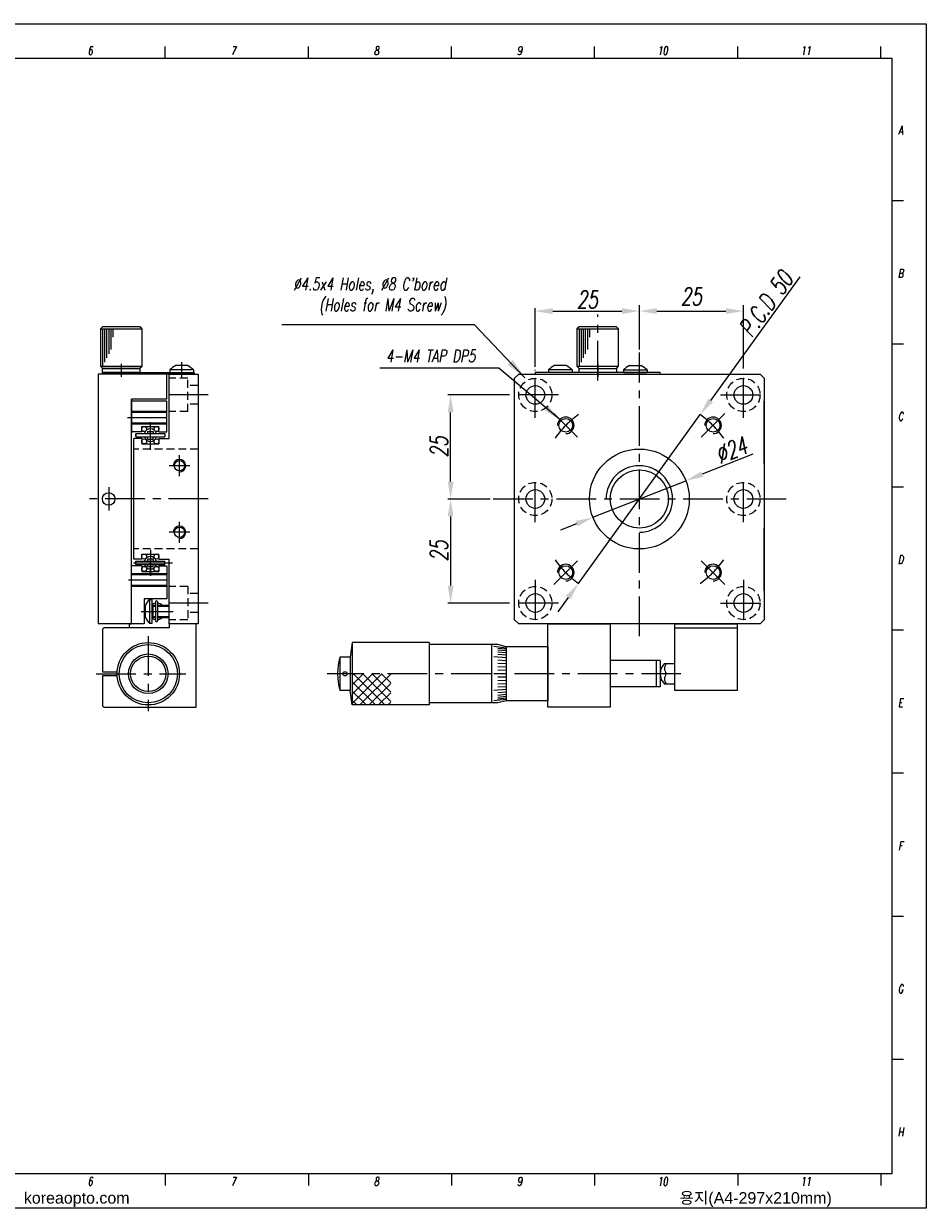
# Model space of a CAD drawing. Extents: x 0 to 1192, y 0 to 285.
# Tile 2 of 6: x 181 to 397, y 0 to 285. Entities that reach past the tile are written whole.
import ezdxf
from ezdxf.enums import TextEntityAlignment as Align

# ---------------------------------------------------------------- set-up
doc = ezdxf.new("R2010")
doc.units = 0
doc.header["$LTSCALE"] = 0.3
doc.header["$MEASUREMENT"] = 0
doc.linetypes.add('CENTER', pattern=[50.8, 31.75, -6.35, 6.35, -6.35])
doc.linetypes.add('HIDDEN', pattern=[9.525, 6.35, -3.175])
doc.layers.get('0').update_dxf_attribs({"linetype": 'CONTINUOUS'})
doc.layers.get('DEFPOINTS').update_dxf_attribs({"linetype": 'CONTINUOUS'})
for name, color, linetype in [('1', 1, 'CENTER'), ('2', 2, 'HIDDEN'), ('3', 3, 'CONTINUOUS'), ('FORM', 7, 'CONTINUOUS'), ('PAPER', 2, 'CONTINUOUS'), ('W', 4, 'CONTINUOUS')]:
    doc.layers.add(name, color=color, linetype=linetype)
doc.styles.add('S', font='romans.shx', dxfattribs={"width": 0.7, "oblique": 10, "bigfont": 'bigfont.shx'})
doc.styles.add('SEACAD_arial_ttf', font='arial.ttf')
doc.styles.add('SEACAD_arial_ttfI', font='arial.ttf')
doc.styles.get("Standard").update_dxf_attribs({"font": 'romans.shx', "width": 0.7, "oblique": 10, "bigfont": 'whgtxt.shx'})
doc.dimstyles.new('A1', dxfattribs={"dimscale": 0, "dimtxt": 1.2, "dimasz": 1.2, "dimexe": 0.4, "dimexo": 0.4, "dimgap": 0.4, "dimtad": 1, "dimdec": 4, "dimdsep": 46, "dimlunit": 6, "dimtxsty": 'Standard', "dimcen": 2.5, "dimclrd": 4, "dimclre": 4, "dimclrt": 3, "dimadec": 0, "dimazin": 0, "dimtfac": 1, "dimtdec": 4, "dimtmove": 0, "dimatfit": 3, "dimfxl": 0, "dimtolj": 1, "dimtzin": 0, "dimarcsym": 0})
doc.dimstyles.get("Standard").update_dxf_attribs({"dimtxt": 0.18, "dimasz": 0.18, "dimexe": 0.18, "dimexo": 0.0625, "dimgap": 0.09, "dimtad": 0, "dimtih": 1, "dimtoh": 1, "dimdec": 4, "dimzin": 0, "dimdsep": 46, "dimtxsty": 'Standard', "dimcen": 0.09, "dimadec": 0, "dimazin": 0, "dimtfac": 1, "dimtdec": 4, "dimtofl": 0, "dimtmove": 0, "dimatfit": 3, "dimfxl": 0, "dimtolj": 1, "dimtzin": 0, "dimarcsym": 0})

# ---------------------------------------------------------------- blocks, each defined once
blk = doc.blocks.new('erdftrgf45r')
at = {"layer": 'W'}
for p, q in [((34921.74, 9666.28), (35198.74, 9666.28)), ((34921.74, 9471.28), (34921.74, 9666.28)), ((35198.74, 9666.28), (35198.74, 9471.28)), ((35198.74, 9471.28), (34921.74, 9471.28))]:
    blk.add_line(p, q, dxfattribs=at)
blk = doc.blocks.new('234m234msfmem')
blk.add_lwpolyline([(22086.69, -57.1), (22387.79, -57.1), (22387.79, -272.77), (22086.69, -272.77)], close=True)
at = {"layer": 'FORM', "color": 7, "linetype": 'Continuous'}
blk.add_line((22381.54, -254.02), (22381.54, -266.52), dxfattribs=at)
at = {"layer": 'PAPER'}
for p, q in [((22249.25, -63.35), (22249.25, -61.27)), ((22275.3, -63.35), (22275.3, -61.27)), ((22301.35, -63.35), (22301.35, -61.27)), ((22301.35, -63.35), (22301.35, -61.27)), ((22327.41, -63.35), (22327.41, -61.27)), ((22353.46, -63.35), (22353.46, -61.27)), ((22379.51, -63.35), (22379.51, -61.27)), ((22383.62, -89.37), (22381.54, -89.37)), ((22383.62, -115.42), (22381.54, -115.42)), ((22383.62, -141.47), (22381.54, -141.47)), ((22383.62, -167.52), (22381.54, -167.52)), ((22383.62, -193.57), (22381.54, -193.57)), ((22383.62, -219.62), (22381.54, -219.62)), ((22383.62, -245.68), (22381.54, -245.68)), ((22249.25, -266.52), (22249.25, -268.6)), ((22275.3, -266.52), (22275.3, -268.6)), ((22301.35, -266.52), (22301.35, -268.6)), ((22301.35, -266.52), (22301.35, -268.6)), ((22327.41, -266.52), (22327.41, -268.6)), ((22353.46, -266.52), (22353.46, -268.6)), ((22379.51, -266.52), (22379.51, -268.6))]:
    blk.add_line(p, q, dxfattribs=at)
at = {"xscale": 1.04187073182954, "yscale": 1.04187073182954, "zscale": 1.04187073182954}
blk.add_blockref('erdftrgf45r', (-14291, -10134.37), dxfattribs=at)
at = {"layer": 'FORM', "color": 7, "linetype": 'Continuous'}
for s, style, p in [('용지(A4-297x210mm)', 'SEACAD_arial_ttf', (22342.88, -269.83)), ('koreaopto.com', 'SEACAD_arial_ttfI', (22223.51, -269.83))]:
    blk.add_text(s, height=2.0835, dxfattribs=dict(at, style=style)).set_placement(p, align=Align.TOP_LEFT)
at = {"layer": 'PAPER', "style": 'S', "oblique": 10, "width": 0.7}
for s, height, p in [('6', 1.56, (22235.59, -62.01)), ('7', 1.56, (22261.64, -62.01)), ('8', 1.56, (22287.69, -62.01)), ('9', 1.56, (22313.74, -62.01)), ('10', 1.563, (22339.79, -62.01)), ('11', 1.563, (22365.84, -62.01)), ('A', 1.56, (22383.1, -76.5)), ('B', 1.56, (22383.1, -102.55)), ('C', 1.56, (22383.1, -128.6)), ('D', 1.56, (22383.1, -154.66)), ('E', 1.56, (22383.1, -180.71)), ('F', 1.56, (22383.1, -206.76)), ('G', 1.56, (22383.1, -232.81)), ('H', 1.56, (22383.1, -258.86)), ('6', 1.56, (22235.59, -267.87)), ('7', 1.56, (22261.64, -267.87)), ('8', 1.56, (22287.69, -267.87)), ('9', 1.56, (22313.74, -267.87)), ('10', 1.563, (22339.79, -267.87)), ('11', 1.563, (22365.84, -267.87))]:
    blk.add_text(s, height=height, dxfattribs=at).set_placement(p, align=Align.MIDDLE)
blk = doc.blocks.new('*D106')
at = {"color": 4, "lineweight": -2}
for p, q in [((328.5, 207.11), (328.5, 217.06)), ((353.5, 201.9), (353.5, 217.06)), ((332.7, 215.66), (349.3, 215.66))]:
    blk.add_line(p, q, dxfattribs=at)
at = {"color": 4}
for points in [[(332.7, 216.36), (332.7, 214.96), (328.5, 215.66)], [(349.3, 216.36), (349.3, 214.96), (353.5, 215.66)]]:
    blk.add_solid(points, dxfattribs=at)
at = {"layer": 'DEFPOINTS', "color": 0}
for p in [(353.5, 215.66), (328.5, 205.71), (353.5, 200.5)]:
    blk.add_point(p, dxfattribs=at)
at = {"color": 3, "insert": (341, 219.16), "char_height": 4.2, "attachment_point": 5}
blk.add_mtext('\\A1;25', dxfattribs=at)
blk = doc.blocks.new('*D107')
at = {"color": 4, "lineweight": -2}
for p, q in [((303.5, 202.24), (303.5, 216.36)), ((328.5, 206.41), (328.5, 216.36)), ((307.7, 215.66), (324.3, 215.66))]:
    blk.add_line(p, q, dxfattribs=at)
at = {"color": 4}
for points in [[(307.7, 216.36), (307.7, 214.96), (303.5, 215.66)], [(324.3, 216.36), (324.3, 214.96), (328.5, 215.66)]]:
    blk.add_solid(points, dxfattribs=at)
at = {"layer": 'DEFPOINTS', "color": 0}
for p in [(328.5, 215.66), (328.5, 205.71), (303.5, 201.54)]:
    blk.add_point(p, dxfattribs=at)
at = {"color": 3, "insert": (316, 218.46), "char_height": 4.2, "attachment_point": 5}
blk.add_mtext('\\A1;25', dxfattribs=at)
blk = doc.blocks.new('*D108')
at = {"color": 4, "lineweight": -2}
for p, q in [((367.04, 223.87), (345.6, 194.18)), ((313.87, 150.23), (343.14, 190.77)), ((311.41, 146.83), (308.95, 143.42))]:
    blk.add_line(p, q, dxfattribs=at)
at = {"color": 4}
for points in [[(345.03, 194.59), (346.16, 193.77), (343.14, 190.77)], [(310.84, 147.24), (311.98, 146.42), (313.87, 150.23)]]:
    blk.add_solid(points, dxfattribs=at)
at = {"layer": 'DEFPOINTS', "color": 0}
for p in [(343.14, 190.77), (313.87, 150.23)]:
    blk.add_point(p, dxfattribs=at)
at = {"color": 3, "insert": (358.91, 217.4), "char_height": 4.2, "attachment_point": 5, "rotation": 54.171}
blk.add_mtext('\\A1;P.C.D 50', dxfattribs=at)
blk = doc.blocks.new('*D109')
at = {"color": 4, "lineweight": -2}
for p, q in [((291.95, 170.5), (282.45, 170.5)), ((283.15, 166.3), (283.15, 149.7)), ((297.27, 145.5), (282.45, 145.5))]:
    blk.add_line(p, q, dxfattribs=at)
at = {"color": 4}
for points in [[(282.45, 166.3), (283.85, 166.3), (283.15, 170.5)], [(282.45, 149.7), (283.85, 149.7), (283.15, 145.5)]]:
    blk.add_solid(points, dxfattribs=at)
at = {"layer": 'DEFPOINTS', "color": 0}
for p in [(292.65, 170.5), (283.15, 145.5), (297.97, 145.5)]:
    blk.add_point(p, dxfattribs=at)
at = {"color": 3, "insert": (280.35, 158), "char_height": 4.2, "attachment_point": 5, "rotation": 90}
blk.add_mtext('\\A1;25', dxfattribs=at)
blk = doc.blocks.new('*D145')
at = {"color": 4, "lineweight": -2}
for p, q in [((297.27, 195.5), (282.45, 195.5)), ((283.15, 174.7), (283.15, 191.3)), ((292.65, 170.5), (282.45, 170.5))]:
    blk.add_line(p, q, dxfattribs=at)
at = {"color": 4}
for points in [[(282.45, 191.3), (283.85, 191.3), (283.15, 195.5)], [(282.45, 174.7), (283.85, 174.7), (283.15, 170.5)]]:
    blk.add_solid(points, dxfattribs=at)
at = {"layer": 'DEFPOINTS', "color": 0}
for p in [(283.15, 195.5), (297.97, 195.5), (293.35, 170.5)]:
    blk.add_point(p, dxfattribs=at)
at = {"color": 3, "insert": (280.35, 183), "char_height": 4.2, "attachment_point": 5, "rotation": 90}
blk.add_mtext('\\A1;25', dxfattribs=at)
blk = doc.blocks.new('*D146')
at = {"color": 4, "lineweight": -2}
for p, q in [((355.79, 181.26), (343.57, 176.44)), ((317.34, 166.1), (339.67, 174.9)), ((313.43, 164.56), (309.52, 163.02))]:
    blk.add_line(p, q, dxfattribs=at)
at = {"color": 4}
for points in [[(343.32, 177.09), (343.83, 175.79), (339.67, 174.9)], [(313.17, 165.21), (313.69, 163.91), (317.34, 166.1)]]:
    blk.add_solid(points, dxfattribs=at)
at = {"layer": 'DEFPOINTS', "color": 0}
for p in [(339.67, 174.9), (317.34, 166.1)]:
    blk.add_point(p, dxfattribs=at)
at = {"color": 3, "insert": (350.61, 182.23), "char_height": 4.2, "attachment_point": 5, "rotation": 21.5146}
blk.add_mtext('\\A1;∅24', dxfattribs=at)
blk = doc.blocks.new('A$C71E23728')
at = {"color": 1, "linetype": 'CENTER'}
blk.add_line((3.16, 4.5), (0, 4.5), dxfattribs=at)
at = {"layer": '1', "color": 7, "linetype": 'Continuous'}
for p, q in [((2.04, 9), (1.04, 9)), ((1.04, 9), (1.04, 0)), ((2.04, 0), (2.04, 9)), ((1.04, 0), (2.04, 0))]:
    blk.add_line(p, q, dxfattribs=at)
blk = doc.blocks.new('A$C1AB17E2D')
for p, q in [((10.5, 12.04), (10, 11.54)), ((10, 11.54), (10, 2.54)), ((19.5, 12.04), (10.5, 12.04)), ((20, 11.54), (19.5, 12.04)), ((20, 2.54), (20, 11.54)), ((30, 1.04), (0, 1.04)), ((0, 1.04), (0, 0.64)), ((0, 0.64), (30, 0.64)), ((8.85, 1.65), (3.15, 1.65)), ((3.15, 1.65), (3.15, 1.04)), ((8.75, 1.04), (3.25, 1.04)), ((7.4, 2.69), (4.6, 2.69)), ((8.85, 1.65), (8.85, 1.04)), ((10.5, 2.04), (10, 2.54)), ((10.5, 2.04), (19.5, 2.04)), ((19.5, 2.04), (20, 2.54)), ((21.15, 1.65), (21.15, 1.04)), ((21.15, 1.65), (26.85, 1.65)), ((21.25, 1.04), (26.75, 1.04)), ((22.6, 2.69), (25.4, 2.69)), ((26.85, 1.65), (26.85, 1.04)), ((30, 0.64), (30, 1.04))]:
    blk.add_line(p, q)
for centre, start, end in [((7.07, -2.29), 116.3014, 134.8207), ((4.93, -2.29), 45.1793, 63.6986), ((25.07, -2.29), 116.3014, 134.8207), ((22.93, -2.29), 45.1793, 63.6986)]:
    blk.add_arc(centre, 5.56, start, end)
at = {"layer": '3'}
for p, q in [((10, 11.54), (20, 11.54)), ((10.5, 11.54), (10.5, 2.54)), ((11, 11.54), (11, 3.54)), ((11.5, 11.54), (11.5, 4.54)), ((12, 11.54), (12, 5.54)), ((12.5, 11.54), (12.5, 6.54)), ((13, 11.54), (13, 9.54)), ((10, 2.54), (20, 2.54))]:
    blk.add_line(p, q, dxfattribs=at)
at = {"xscale": -1, "rotation": 270}
blk.add_blockref('A$C71E23728', (10.5, 0), dxfattribs=at)

msp = doc.modelspace()

# ---------------------------------------------------------------- hatches: boundary and pattern name
h = msp.add_hatch()
h.set_pattern_fill('ANSI37', color=256, scale=0.5, style=0)
h.set_pattern_definition([(135, (445.064, -25.3212), (1.122532, 1.122532), []), (45, (445.064, -25.3212), (1.122532, -1.122532), [])])
h.paths.add_polyline_path([(259.50297, 128.50236), (268.75297, 128.50236), (268.75297, 121.00236), (259.50297, 121.00236)])

# ---------------------------------------------------------------- linework, layer by layer
for p, q in [((199.49864, 211.90236), (198.99864, 211.40236)), ((198.99864, 211.40236), (198.99864, 202.40236)), ((208.49864, 211.90236), (199.49864, 211.90236)), ((208.99864, 211.40236), (208.49864, 211.90236)), ((208.99864, 202.40236), (208.99864, 211.40236)), ((199.49864, 201.90236), (198.99864, 202.40236)), ((208.49864, 201.90236), (208.99864, 202.40236)), ((219.8939, 202.55236), (217.10338, 202.55236)), ((198.49864, 200.50236), (198.49864, 140.50236)), ((214.99864, 200.50236), (198.49864, 200.50236)), ((206.49864, 200.50236), (198.99864, 200.50236)), ((199.49864, 201.90236), (208.49864, 201.90236)), ((199.49864, 200.90236), (221.49864, 200.90236)), ((199.49864, 200.50236), (199.49864, 200.90236)), ((221.49864, 200.50236), (199.49864, 200.50236)), ((214.99864, 200.50236), (206.49864, 200.50236)), ((214.99864, 194.50236), (214.99864, 200.50236)), ((215.49864, 185.00236), (215.49864, 200.50236)), ((215.49864, 200.50236), (222.49864, 200.50236)), ((215.64864, 201.51236), (215.64864, 200.90236)), ((221.34864, 201.51236), (215.64864, 201.51236)), ((221.34864, 201.51236), (221.34864, 200.90236)), ((221.49864, 200.90236), (221.49864, 200.50236)), ((222.49864, 200.50236), (222.49864, 170.50236)), ((298.50297, 199.50236), (299.50297, 200.50236)), ((298.50297, 141.50236), (298.50297, 199.50236)), ((299.50297, 200.50236), (357.50297, 200.50236)), ((357.50297, 200.50236), (358.50297, 199.50236)), ((358.50297, 199.50236), (358.50297, 141.50236)), ((206.49864, 140.50236), (206.49864, 194.50236)), ((214.99864, 194.50236), (206.49864, 194.50236)), ((206.49864, 194.50236), (206.49864, 188.50236)), ((206.49864, 194.50236), (206.49864, 188.87542)), ((214.99864, 194.00236), (206.49864, 194.00236)), ((358.50297, 179.00236), (358.50297, 194.00236)), ((214.99864, 191.25236), (206.49864, 191.25236)), ((214.99864, 188.75236), (206.49864, 188.75236)), ((208.92282, 187.90236), (213.07446, 187.90236)), ((208.92282, 186.62542), (208.92282, 187.90236)), ((213.07446, 186.60236), (213.07446, 187.90236)), ((208.92282, 186.60236), (206.49864, 186.60236)), ((207.49864, 186.24542), (214.49864, 186.24542)), ((207.49864, 186.24542), (207.49864, 185.40542)), ((207.49864, 185.40542), (214.49864, 185.40542)), ((210.31864, 186.74042), (210.31864, 186.24542)), ((210.31864, 186.74042), (211.67864, 186.74042)), ((210.31864, 184.90517), (210.31864, 185.40017)), ((211.67864, 186.74042), (211.67864, 186.24542)), ((211.67864, 184.90517), (211.67864, 185.40017)), ((213.07446, 186.60236), (214.99864, 186.60236)), ((214.49864, 186.24542), (214.49864, 185.40542)), ((206.99864, 156.00236), (206.99864, 185.00236)), ((208.92282, 185.00236), (206.99864, 185.00236)), ((208.92282, 185.00236), (208.92282, 183.74847)), ((208.92282, 183.74847), (213.07446, 183.74847)), ((210.31864, 184.90517), (211.67864, 184.90517)), ((213.07446, 185.00236), (213.07446, 183.74847)), ((213.07446, 185.00236), (215.49864, 185.00236)), ((222.49864, 170.50236), (222.49864, 140.50236)), ((358.50297, 148.50236), (358.50297, 163.50236)), ((208.92282, 157.25624), (213.07446, 157.25624)), ((208.92282, 156.00236), (208.92282, 157.25624)), ((213.07446, 156.00236), (213.07446, 157.25624)), ((208.92282, 154.40236), (206.49864, 154.40236)), ((208.92282, 156.00236), (206.99864, 156.00236)), ((207.49864, 155.5993), (214.49864, 155.5993)), ((207.49864, 154.7593), (214.49864, 154.7593)), ((208.92282, 154.3793), (208.92282, 153.10236)), ((210.31864, 156.09955), (211.67864, 156.09955)), ((210.31864, 156.09955), (210.31864, 155.60455)), ((210.31864, 154.2643), (210.31864, 154.7593)), ((210.31864, 154.2643), (211.67864, 154.2643)), ((211.67864, 156.09955), (211.67864, 155.60455)), ((211.67864, 154.2643), (211.67864, 154.7593)), ((213.07446, 156.00236), (215.49864, 156.00236)), ((213.07446, 154.40236), (213.07446, 153.10236)), ((213.07446, 154.40236), (214.99864, 154.40236)), ((214.49864, 154.7593), (214.49864, 155.5993)), ((215.49864, 140.50236), (215.49864, 156.00236)), ((206.49864, 140.50236), (206.49864, 152.50236)), ((214.99864, 152.25236), (206.49864, 152.25236)), ((208.92282, 153.10236), (213.07446, 153.10236)), ((214.99864, 149.75236), (206.49864, 149.75236)), ((210.83864, 146.35236), (211.44864, 146.35236)), ((210.83864, 140.65236), (210.83864, 146.35236)), ((211.44864, 140.65236), (211.44864, 146.35236)), ((212.24864, 145.75236), (212.24864, 141.25236)), ((212.74864, 145.75236), (212.74864, 141.25236)), ((209.79864, 142.11858), (209.79864, 144.88614)), ((211.79864, 145.00236), (212.24864, 145.00236)), ((212.74864, 145.00236), (215.49864, 145.00236)), ((199.79864, 139.50236), (199.49864, 139.20236)), ((215.49864, 139.50236), (199.79864, 139.50236)), ((205.99864, 140.50236), (206.49864, 140.50236)), ((205.99864, 139.50236), (205.99864, 140.50236)), ((214.49864, 139.50236), (205.99864, 139.50236)), ((210.83864, 140.65236), (211.44864, 140.65236)), ((211.79864, 142.00236), (212.24864, 142.00236)), ((212.74864, 142.00236), (215.49864, 142.00236)), ((215.49864, 140.50236), (215.49864, 139.50236)), ((222.49864, 140.50236), (215.49864, 140.50236)), ((221.99864, 140.50236), (215.49864, 140.50236)), ((221.99864, 120.50236), (221.99864, 140.50236)), ((299.50297, 140.50236), (298.50297, 141.50236)), ((357.50297, 140.50236), (299.50297, 140.50236)), ((306.50297, 120.50236), (306.50297, 140.50236)), ((306.50297, 140.50236), (321.50297, 140.50236)), ((321.50297, 140.50236), (321.50297, 120.50236)), ((337.00297, 124.50236), (337.00297, 140.50236)), ((337.00297, 140.50236), (352.00297, 140.50236)), ((337.00297, 139.50236), (352.00297, 139.50236)), ((352.00297, 140.50236), (352.00297, 124.50236)), ((358.50297, 141.50236), (357.50297, 140.50236)), ((199.49864, 139.20236), (199.49864, 129.00236)), ((259.50297, 136.00236), (259.00297, 132.50236)), ((259.50297, 136.00236), (259.50297, 121.00236)), ((278.00297, 136.00236), (259.50297, 136.00236)), ((278.00297, 136.00236), (278.00297, 121.00236)), ((294.50297, 135.50236), (278.00297, 135.50236)), ((293.00297, 135.50236), (293.00297, 121.50236)), ((296.50297, 134.68423), (293.50297, 135.04087)), ((296.50297, 135.00236), (294.50297, 135.50236)), ((296.50297, 134.38373), (294.50297, 134.60994)), ((296.50297, 133.99049), (294.50297, 134.20157)), ((306.50297, 135.00236), (296.50297, 135.00236)), ((296.50297, 135.00236), (296.50297, 122.04087)), ((296.50297, 135.00236), (296.50297, 122.00236)), ((306.50297, 135.00236), (306.50297, 122.00236)), ((256.50297, 132.50236), (256.50297, 124.50236)), ((259.00297, 132.50236), (256.50297, 132.50236)), ((259.00297, 132.50236), (259.00297, 124.50236)), ((296.50297, 132.32296), (293.50297, 132.54338)), ((296.50297, 133.51069), (294.50297, 133.70332)), ((296.50297, 132.95191), (294.50297, 133.12305)), ((296.50297, 131.63376), (294.50297, 131.7542)), ((296.50297, 130.89517), (294.50297, 130.9872)), ((333.50297, 131.67736), (321.50297, 131.67736)), ((332.50297, 131.67736), (332.50297, 125.32736)), ((333.50297, 131.67736), (333.50297, 125.32736)), ((334.55348, 131.00236), (337.00297, 131.00236)), ((199.49864, 129.00236), (203.01532, 129.00236)), ((296.50297, 128.50236), (293.50297, 128.50236)), ((296.50297, 130.11884), (294.50297, 130.18102)), ((296.50297, 129.31702), (294.50297, 129.34836)), ((337.00297, 128.50236), (335.02391, 128.50236)), ((199.49864, 128.00236), (199.49864, 120.80236)), ((203.01532, 128.00236), (199.49864, 128.00236)), ((296.50297, 127.68769), (294.50297, 127.65636)), ((296.50297, 126.88587), (294.50297, 126.8237)), ((296.50297, 126.10955), (294.50297, 126.01752)), ((296.50297, 125.37096), (294.50297, 125.25052)), ((333.50297, 125.32736), (321.50297, 125.32736)), ((337.00297, 126.00236), (334.55348, 126.00236)), ((259.00297, 124.50236), (256.50297, 124.50236)), ((259.50297, 121.00236), (259.00297, 124.50236)), ((296.50297, 124.68175), (293.50297, 124.46133)), ((296.50297, 124.0528), (294.50297, 123.88167)), ((296.50297, 123.49402), (294.50297, 123.30139)), ((296.50297, 123.01423), (294.50297, 122.80315)), ((296.50297, 122.62098), (294.50297, 122.39478)), ((352.00297, 124.50236), (337.00297, 124.50236)), ((199.49864, 120.80236), (199.79864, 120.50236)), ((199.79864, 120.50236), (221.99864, 120.50236)), ((278.00297, 121.00236), (259.50297, 121.00236)), ((294.50297, 121.50236), (278.00297, 121.50236)), ((296.50297, 122.32049), (293.50297, 121.96384)), ((296.50297, 122.00236), (294.50297, 121.50236)), ((306.50297, 122.00236), (296.50297, 122.00236)), ((321.50297, 120.50236), (306.50297, 120.50236))]:
    msp.add_line(p, q)
for centre, radius in [((303.50297, 195.50236), 2.25), ((353.50297, 195.50236), 2.25), ((209.51782, 187.30736), 0.595), ((212.47946, 187.30736), 0.595), ((310.80297, 188.20236), 1.65), ((346.20297, 188.20236), 1.65), ((209.51782, 184.34347), 0.595), ((212.47946, 184.34347), 0.595), ((328.50297, 170.50236), 12), ((217.99864, 178.50236), 1.25), ((328.50297, 170.50236), 7), ((200.99864, 170.50236), 1.5), ((303.50297, 170.50236), 2.25), ((353.50297, 170.50236), 2.25), ((217.99864, 162.50236), 1.25), ((209.51782, 156.66124), 0.595), ((212.47946, 156.66124), 0.595), ((209.51782, 153.69736), 0.595), ((212.47946, 153.69736), 0.595), ((310.80297, 152.80236), 1.65), ((346.20297, 152.80236), 1.65), ((303.50297, 145.50236), 2.25), ((353.50297, 145.50236), 2.25), ((210.49864, 128.50236), 7.5), ((210.49864, 128.50236), 7), ((210.49864, 128.50236), 4.75), ((210.49864, 128.50236), 4.25), ((257.75297, 128.50236), 0.5)]:
    msp.add_circle(centre, radius)
for centre, radius, start, end in [((219.56555, 197.57086), 5.55676, 116.3014166, 134.8207093), ((217.43173, 197.57086), 5.55676, 45.1792907, 63.6985834), ((210.99864, 185.82542), 1.5, 16.2602047, 163.7397953), ((210.99864, 185.82542), 1.5, 196.2602047, 343.7397953), ((210.99864, 155.1793), 1.5, 16.2602047, 163.7397953), ((210.99864, 155.1793), 1.5, 196.2602047, 343.7397953), ((212.61041, 143.99368), 2.95, 126.9127931, 162.3906171), ((211.79864, 145.35236), 0.35, 180, 270), ((212.49864, 143.50236), 2, 97.1807558, 120.8009628), ((212.49864, 145.75236), 0.25, 0, 180), ((212.49864, 143.50236), 2, 48.5903779, 82.8192442), ((212.61041, 143.01103), 2.95, 197.6093829, 233.0872069), ((211.79864, 141.65236), 0.35, 90, 180), ((212.49864, 143.50236), 2, 239.1990372, 262.8192442), ((212.49864, 141.25236), 0.25, 180, 0), ((212.49864, 143.50236), 2, 277.1807558, 311.4096221), ((272.25297, 128.50236), 16.25, 165.7499673, 194.2500327), ((337.00297, 128.50236), 3.5, 134.41531, 225.58469), ((336.4494, 129.75236), 1.89592, 138.752728, 221.247272), ((336.4494, 127.25236), 1.89592, 138.752728, 221.247272)]:
    msp.add_arc(centre, radius, start, end)
at = {"layer": '1'}
for p, q in [((318.50297, 199.00236), (318.50297, 214.80236)), ((328.50297, 137.5449), (328.50297, 205.71209)), ((218.49864, 203.35236), (218.49864, 199.50236)), ((303.50297, 189.9689), (303.50297, 201.53581)), ((353.50297, 189.9689), (353.50297, 201.03581)), ((224.92591, 195.50236), (214.65907, 195.50236)), ((224.92591, 195.50236), (214.65907, 195.50236)), ((309.03642, 195.50236), (297.96951, 195.50236)), ((347.96951, 195.50236), (359.03642, 195.50236)), ((307.97454, 191.03079), (313.63139, 185.37393)), ((349.03139, 191.03079), (343.37454, 185.37393)), ((217.99864, 176.00236), (217.99864, 181.00236)), ((220.49864, 178.50236), (215.49864, 178.50236)), ((303.50297, 164.9689), (303.50297, 176.03581)), ((353.50297, 164.9689), (353.50297, 176.03581)), ((224.92591, 170.50236), (195.56995, 170.50236)), ((293.3489, 170.50236), (363.79421, 170.50236)), ((220.49864, 162.50236), (215.49864, 162.50236)), ((217.99864, 160.00236), (217.99864, 165.00236)), ((307.97454, 149.97393), (313.63139, 155.63079)), ((349.03139, 149.97393), (343.37454, 155.63079)), ((303.50297, 151.03581), (303.50297, 139.9689)), ((353.50297, 151.03581), (353.50297, 139.9689)), ((224.92591, 145.50236), (214.65907, 145.50236)), ((224.92591, 145.50236), (214.65907, 145.50236)), ((309.03642, 145.50236), (297.96951, 145.50236)), ((347.96951, 145.50236), (359.03642, 145.50236)), ((208.79864, 143.50236), (216.49864, 143.50236)), ((210.49864, 137.50236), (210.49864, 119.50236)), ((197.99864, 128.50236), (219.49864, 128.50236)), ((338.50297, 128.50236), (253.50297, 128.50236))]:
    msp.add_line(p, q, dxfattribs=at)
at = {"layer": '1', "color": 7, "linetype": 'Continuous'}
for p, q in [((206.49864, 193.60236), (206.49864, 186.37542)), ((214.99864, 186.60236), (214.99864, 194.00236)), ((207.49864, 185.57542), (207.49864, 186.07542)), ((214.49864, 186.07542), (214.49864, 185.57542)), ((207.49864, 154.7593), (207.49864, 155.5993)), ((214.49864, 154.9293), (214.49864, 155.4293)), ((214.99864, 154.40236), (214.99864, 146.50236)), ((214.99864, 146.50236), (209.49864, 146.50236)), ((209.49864, 146.50236), (209.49864, 140.50236)), ((209.49864, 140.50236), (198.49864, 140.50236))]:
    msp.add_line(p, q, dxfattribs=at)
at = {"layer": '1', "linetype": 'CENTER'}
for p, q in [((214.99864, 190.00236), (205.23454, 190.00236)), ((210.99864, 182.33736), (210.99864, 188.94042)), ((200.99864, 173.3274), (200.99864, 167.70839)), ((210.99864, 158.2943), (210.99864, 152.0643)), ((206.98472, 155.1793), (216.28403, 155.1793)), ((210.99864, 152.09392), (210.99864, 156.1293)), ((214.99864, 151.00236), (205.72347, 151.00236))]:
    msp.add_line(p, q, dxfattribs=at)
at = {"layer": '1'}
for start, end in [(125.828958, 144.171042), (35.828958, 54.171042), (215.828958, 234.171042), (305.828958, 324.171042)]:
    msp.add_arc((328.50297, 170.50236), 25, start, end, dxfattribs=at)
at = {"layer": '2'}
for p, q in [((219.99864, 199.50236), (215.49864, 199.50236)), ((219.99864, 199.50236), (215.49864, 199.50236)), ((219.99864, 191.50236), (219.99864, 199.50236)), ((219.99864, 191.50236), (219.99864, 199.50236)), ((222.49864, 197.75236), (219.99864, 197.75236)), ((222.49864, 197.75236), (219.99864, 197.75236)), ((219.99864, 191.50236), (215.49864, 191.50236)), ((219.99864, 191.50236), (215.49864, 191.50236)), ((222.49864, 193.25236), (219.99864, 193.25236)), ((222.49864, 193.25236), (219.99864, 193.25236)), ((222.49864, 182.50236), (206.99864, 182.50236)), ((222.49864, 158.50236), (206.99864, 158.50236)), ((219.99864, 149.50236), (215.49864, 149.50236)), ((219.99864, 149.50236), (215.49864, 149.50236)), ((219.99864, 149.50236), (219.99864, 141.50236)), ((219.99864, 149.50236), (219.99864, 141.50236)), ((222.49864, 147.75236), (219.99864, 147.75236)), ((222.49864, 147.75236), (219.99864, 147.75236)), ((222.49864, 143.25236), (219.99864, 143.25236)), ((222.49864, 143.25236), (219.99864, 143.25236)), ((219.99864, 141.50236), (215.49864, 141.50236)), ((219.99864, 141.50236), (215.49864, 141.50236))]:
    msp.add_line(p, q, dxfattribs=at)
for centre in [(303.50297, 195.50236), (353.50297, 195.50236), (303.50297, 170.50236), (353.50297, 170.50236), (303.50297, 145.50236), (353.50297, 145.50236)]:
    msp.add_circle(centre, 4, dxfattribs=at)
at = {"layer": '3'}
for p, q in [((198.99864, 211.40236), (208.99864, 211.40236)), ((199.49864, 211.40236), (199.49864, 202.40236)), ((199.99864, 211.40236), (199.99864, 203.40236)), ((200.49864, 211.40236), (200.49864, 204.40236)), ((200.99864, 211.40236), (200.99864, 205.40236)), ((201.49864, 211.40236), (201.49864, 206.40236)), ((201.99864, 211.40236), (201.99864, 209.40236)), ((198.99864, 202.40236), (208.99864, 202.40236)), ((214.99864, 191.50236), (206.49864, 191.50236)), ((214.99864, 188.50236), (206.49864, 188.50236)), ((214.99864, 152.50236), (206.49864, 152.50236)), ((214.99864, 149.50236), (206.49864, 149.50236)), ((211.44864, 145.00236), (211.69864, 144.75236)), ((211.69864, 141.98777), (211.69864, 145.01695)), ((211.69864, 144.75236), (212.24864, 144.75236)), ((212.74864, 144.75236), (215.49864, 144.75236)), ((211.44864, 142.00236), (211.69864, 142.25236)), ((211.69864, 142.25236), (212.24864, 142.25236)), ((212.74864, 142.25236), (215.49864, 142.25236))]:
    msp.add_line(p, q, dxfattribs=at)
for centre, radius in [((310.80297, 188.20236), 2), ((346.20297, 188.20236), 2), ((217.99864, 178.50236), 1.5), ((328.50297, 170.50236), 8), ((217.99864, 162.50236), 1.5), ((310.80297, 152.80236), 2), ((346.20297, 152.80236), 2)]:
    msp.add_arc(centre, radius, 270, 180, dxfattribs=at)

# ---------------------------------------------------------------- block references
at = {"xscale": 1.32, "yscale": 1.32, "zscale": 1.32}
msp.add_blockref('234m234msfmem', (-29154.43042, 360.09856), dxfattribs=at)
msp.add_blockref('A$C1AB17E2D', (303.50296, 199.85957))
at = {"xscale": -1, "rotation": 270}
msp.add_blockref('A$C71E23728', (199.49864, 199.85957), dxfattribs=at)

# ---------------------------------------------------------------- texts
at = {"color": 3, "char_height": 3, "attachment_point": 6}
for s, insert in [("%%c4.5x4 Holes, %%C8 C'bored \\P(Holes for M4 Screw)", (282.0628, 219.16073)), ('4-M4 TAP DP5', (289.11743, 204.862))]:
    msp.add_mtext(s, dxfattribs=dict(at, insert=insert))

# ---------------------------------------------------------------- dimensions: what is measured, and where the dimension line sits
dim = msp.add_diameter_dim_2p(p1=(313.86878, 150.23316), p2=(343.13715, 190.77156), text='P.C.D 50', dimstyle='Standard', override={"dimscale": 0.7, "dimtxt": 6, "dimasz": 6, "dimexe": 1, "dimexo": 1, "dimgap": 1, "dimtad": 1, "dimtih": 0, "dimtoh": 0, "dimzin": 8, "dimlunit": 6, "dimcen": 2.5, "dimclrd": 4, "dimclre": 4, "dimclrt": 3, "dimtofl": 1, "dimtmove": 1})
dim.commit()
dim.dimension.update_dxf_attribs({"geometry": '*D108', "text_midpoint": (361.18226, 215.76508), "dimtype": 163})
dim = msp.add_linear_dim(base=(328.50297, 215.66159), p1=(303.50297, 201.53581), p2=(328.50297, 205.71209), dimstyle='Standard', override={"dimscale": 0.7, "dimtxt": 6, "dimasz": 6, "dimexe": 1, "dimexo": 1, "dimgap": 1, "dimtad": 1, "dimtih": 0, "dimtoh": 0, "dimzin": 8, "dimlunit": 6, "dimcen": 2.5, "dimclrd": 4, "dimclre": 4, "dimclrt": 3, "dimtofl": 1})
dim.commit()
dim.dimension.update_dxf_attribs({"geometry": '*D107', "text_midpoint": (316.00297, 218.46159)})
at = {"color": 3}
dim = msp.add_linear_dim(base=(353.50297, 215.66159), p1=(328.50297, 205.71209), p2=(353.50297, 200.50236), dimstyle='Standard', override={"dimtxt": 4.2, "dimasz": 4.2, "dimexe": 1.4, "dimexo": 1.4, "dimgap": 1.4, "dimtad": 1, "dimtih": 0, "dimtoh": 0, "dimzin": 8, "dimlunit": 6, "dimcen": 2.5, "dimclrd": 4, "dimclre": 4, "dimclrt": 3, "dimtofl": 1}, dxfattribs=at)
dim.commit()
dim.dimension.update_dxf_attribs({"geometry": '*D106', "text_midpoint": (341.00297, 219.16159)})
for base, p1, p2, picture, middle in [((283.15137, 195.50236), (293.3489, 170.50236), (297.96951, 195.50236), '*D145', (280.35137, 183.00236)), ((283.15137, 145.50236), (292.6489, 170.50236), (297.96951, 145.50236), '*D109', (280.35137, 158.00236))]:
    dim = msp.add_linear_dim(base=base, p1=p1, p2=p2, angle=90, dimstyle='Standard', override={"dimscale": 0.7, "dimtxt": 6, "dimasz": 6, "dimexe": 1, "dimexo": 1, "dimgap": 1, "dimtad": 1, "dimtih": 0, "dimtoh": 0, "dimzin": 8, "dimlunit": 6, "dimcen": 2.5, "dimclrd": 4, "dimclre": 4, "dimclrt": 3, "dimtofl": 1})
    dim.commit()
    dim.dimension.update_dxf_attribs({"geometry": picture, "text_midpoint": middle})
dim = msp.add_diameter_dim_2p(p1=(317.33908, 166.1015), p2=(339.66686, 174.90322), dimstyle='Standard', override={"dimscale": 0.7, "dimtxt": 6, "dimasz": 6, "dimexe": 1, "dimexo": 1, "dimgap": 1, "dimtad": 1, "dimtih": 0, "dimtoh": 0, "dimzin": 8, "dimlunit": 6, "dimcen": 2.5, "dimclrd": 4, "dimclre": 4, "dimclrt": 3, "dimtofl": 1})
dim.commit()
dim.dimension.update_dxf_attribs({"geometry": '*D146', "text_midpoint": (350.60715, 182.22564)})

# ---------------------------------------------------------------- leaders
at = {"color": 4, "annotation_type": 0, "has_hookline": 1, "hookline_direction": 1}
for points, dimstyle, override, text_width in [([(300.99929, 199.6477), (288.8628, 212.3893), (283.7628, 212.3893)], 'A1', {"dimscale": 1, "dimtxt": 5.1, "dimasz": 5.1, "dimexe": 1.7, "dimexo": 1.7, "dimgap": 1.7}, 39.49773), ([(309.38875, 189.61657), (294.71743, 201.962), (290.51743, 201.962)], 'Standard', {"dimtxt": 4.2, "dimasz": 4.2, "dimexe": 1.4, "dimexo": 1.4, "dimgap": 1.4, "dimtad": 1, "dimtih": 0, "dimtoh": 0, "dimzin": 8, "dimcen": 2.5, "dimclrd": 4, "dimclre": 4, "dimclrt": 3, "dimtofl": 1}, 22.96515)]:
    msp.add_leader(points, dimstyle=dimstyle, override=override, dxfattribs=dict(at, text_width=text_width))

doc.saveas('drawing.dxf')
